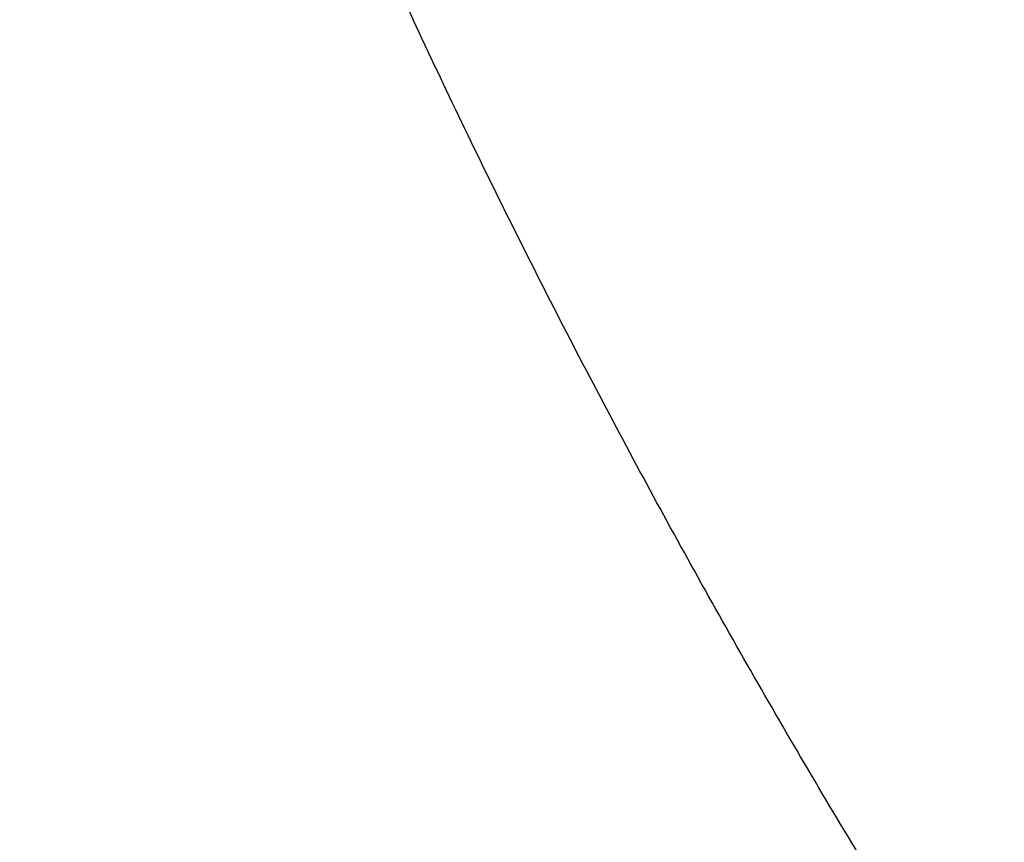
# Model space of a CAD drawing. Header units: millimetres. Extents: x -189 to 189, y -189 to 189.
# Tile 228 of 256: x -122.96 to -121.54, y -58.26 to -57.07. Entities that reach past the tile are written whole.
import ezdxf

# ---------------------------------------------------------------- set-up
doc = ezdxf.new("R2010")
doc.units = ezdxf.units.MM
doc.layers.add('Livello 01', color=7, linetype='Continuous', true_color=0x000000)

msp = doc.modelspace()

# ---------------------------------------------------------------- linework, layer by layer
at = {"layer": 'Livello 01', "color": 7, "true_color": 0xffffff}
for points in [[(-123.5809, -52.0077, 335.9649), (-123.5558, -53.3312, 335.7621), (-123.3393, -54.5947, 335.6313), (-122.9501, -55.8817, 335.5553), (-122.3944, -57.0735, 335.5553)], [(-119.2765, -61.2385, 335.9649), (-120.2743, -60.3685, 335.7621), (-121.103, -59.3906, 335.6313), (-121.8387, -58.2652, 335.5553), (-122.3944, -57.0735, 335.5553)]]:
    msp.add_open_spline(points, degree=4, dxfattribs=at)
for points, knots in [([(-127.6468, -102.4474, 22), (-120.5955, -96.8077, 47.833), (-113.8739, -91.4282, 72.8215), (-107.3962, -86.2337, 97.2213), (-96.1376, -77.1515, 139.886), (-85.0562, -68.1716, 181.5795), (-80.7421, -64.6733, 197.7076), (-76.3801, -61.1411, 213.849), (-71.9799, -57.5871, 229.96)], [0, 0, 0, 0, 0, 0, 135.437643, 135.437643, 135.437643, 219.908896, 219.908896, 219.908896, 219.908896, 219.908896, 219.908896]), ([(-86.5125, -57.6507, 297.2367), (-91.7283, -61.1412, 304.9421), (-96.9285, -64.6299, 312.7123), (-102.0468, -68.0703, 320.4484), (-110.2035, -73.5549, 332.8562), (-118.9328, -79.4193, 346.2088), (-122.366, -81.7239, 351.462), (-130.1714, -86.9593, 363.3906), (-138.8268, -92.7537, 376.5245), (-143.4033, -95.8139, 383.4049), (-147.8713, -98.8014, 390.0802), (-152.7209, -102.0449, 397.2537)], [0, 0, 0, 0, 0, 0, 49.257186, 49.257186, 49.257186, 82.005087, 82.005087, 82.005087, 127.90304, 127.90304, 127.90304, 127.90304, 127.90304, 127.90304])]:
    msp.add_open_spline(points, degree=5, knots=knots, dxfattribs=at)

doc.saveas('drawing.dxf')
